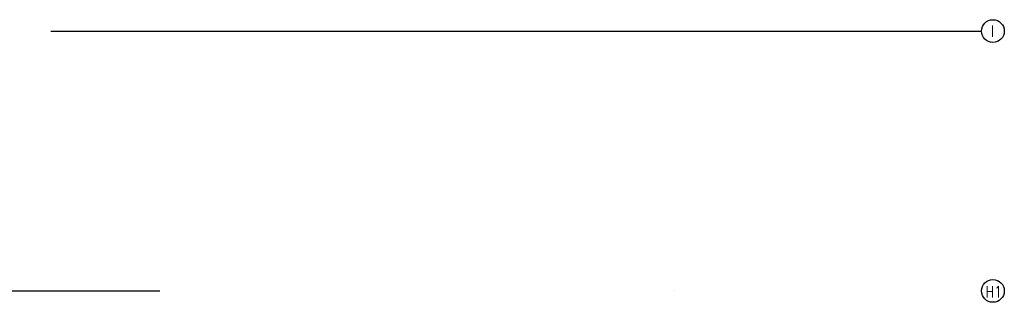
# Model space of a CAD drawing. Header units: centimetres. Extents: x -228435 to 111511, y -89367 to 428125.
# Tile 204 of 216: x -14240 to 16110, y 81750 to 90450. Entities that reach past the tile are written whole.
import ezdxf
from ezdxf.enums import TextEntityAlignment as Align

# ---------------------------------------------------------------- set-up
doc = ezdxf.new("R2010")
doc.units = ezdxf.units.CM
doc.header["$LTSCALE"] = 50
doc.linetypes.add('DASHDOT2', pattern=[12.7, 6.35, -3.175, 0, -3.175])
for name, color, linetype in [('ARCH_INFO_OSIE_IST', 8, 'DASHDOT2'), ('ARCH_INFO_OSIE_OPISY_IST', 8, 'Continuous'), ('Osie rzutów$0$ARCH_INFO_OSIE_OPISY_IST', 8, 'Continuous')]:
    doc.layers.add(name, color=color, linetype=linetype)
doc.styles.add('ROMANS-250-CM', font='romans.shx', dxfattribs={"width": 0.8, "height": 50})

# ---------------------------------------------------------------- blocks, each defined once
blk = doc.blocks.new('Osie rzutów')
at = {"layer": 'ARCH_INFO_OSIE_IST', "ltscale": 10}
for p, q in [((4436, 13510), (13655, 13510)), ((7947.4, 12710), (13655, 12710))]:
    blk.add_line(p, q, dxfattribs=at)
at = {"layer": 'ARCH_INFO_OSIE_OPISY_IST'}
for centre in [(13690, 13510), (13690, 12710)]:
    blk.add_circle(centre, 35, dxfattribs=at)
at = {"layer": 'ARCH_INFO_OSIE_OPISY_IST', "style": 'ROMANS-250-CM', "width": 0.8}
for s, p in [('I', (13689, 13510)), ('H1', (13692.2, 12707.3))]:
    blk.add_text(s, height=35, dxfattribs=at).set_placement(p, align=Align.MIDDLE_CENTER)

msp = doc.modelspace()

# ---------------------------------------------------------------- block references
at = {"layer": 'Osie rzutów$0$ARCH_INFO_OSIE_OPISY_IST', "xscale": 10, "yscale": 10, "zscale": 10}
msp.add_blockref('Osie rzutów', (-121140, -45000, 630), dxfattribs=at)

doc.saveas('drawing.dxf')
